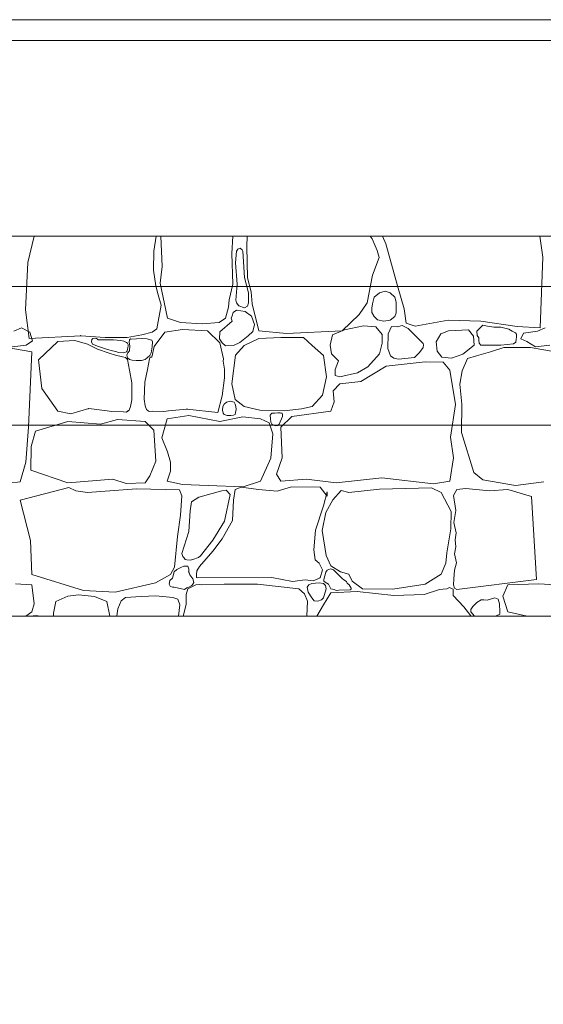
# Model space of a CAD drawing. Header units: millimetres. Extents: x -573548 to 674770, y -210017 to -47794.
# Tile 202 of 234: x 114929 to 116429, y -95080 to -92258. Entities that reach past the tile are written whole.
import ezdxf
from ezdxf.enums import TextEntityAlignment as Align

# ---------------------------------------------------------------- set-up
doc = ezdxf.new("R2010")
doc.units = ezdxf.units.MM
for name, color, linetype, lineweight in [('A.02 RZUT PIWNICY_is$0$_HATCH_Nr_pióra__18', 8, 'Continuous', 9), ('A.02 RZUT PIWNICY_is$0$OBRYS PARTERU#1_Nr_pióra__1', 8, 'Continuous', 9), ('A.02 RZUT PIWNICY_is$0$opaska_Nr_pióra__1', 8, 'Continuous', 9), ('A.02 RZUT PIWNICY_is$0$Structural - Bearing_Nr_pióra__21', 8, 'Continuous', 9), ('A.02 RZUT PIWNICY_is$0$Structural - Grid', 8, 'Continuous', 9), ('A.02 RZUT PIWNICY_is$0$Structural - Grid_Nr_pióra__17', 8, 'Continuous', 9)]:
    doc.layers.add(name, color=color, linetype=linetype, lineweight=lineweight)
doc.styles.add('A.02 RZUT PIWNICY_is$0$STYL_AUTOMATYCZNY_1', font='arial.ttf')

# ---------------------------------------------------------------- blocks, each defined once
blk = doc.blocks.new('*X48622')
at = {"layer": 'A.02 RZUT PIWNICY_is$0$_HATCH_Nr_pióra__18'}
for p, q in [((115540.2, -92877.8), (115522.4, -92953.8)), ((115883, -92921.3), (115889.9, -92877.8)), ((115903.5, -92877.8), (115906.9, -92965.4)), ((116106.7, -92927.9), (116109.9, -92877.8)), ((116150.9, -92877.8), (116149.3, -92907.6)), ((116508.4, -92885.8), (116503.2, -92877.8)), ((116522.8, -92919.6), (116508.4, -92885.8)), ((116538.2, -92877.8), (116547.4, -92900.6)), ((116547.4, -92900.6), (116583.1, -93026.9)), ((116998, -92938.2), (116988.7, -92877.8)), ((115882.1, -92975.5), (115883, -92921.3)), ((116110, -93015.4), (116106.7, -92927.9)), ((116120.4, -92921.3), (116117.3, -92954.9)), ((116123.5, -92915.4), (116120.4, -92921.3)), ((116130.1, -92913.1), (116123.5, -92915.4)), ((116136.4, -92917.3), (116130.1, -92913.1)), ((116138.1, -92921.3), (116136.4, -92917.3)), ((116143.4, -92997), (116138.1, -92921.3)), ((116149.3, -92907.6), (116151.3, -92998)), ((116528.6, -92939.4), (116522.8, -92919.6)), ((115522.4, -92953.8), (115515.9, -93089.4)), ((116117.3, -92954.9), (116121.9, -93015.7)), ((116509.6, -92990.2), (116528.6, -92939.4)), ((116990.1, -93140.9), (116998, -92938.2)), ((115888.5, -93020.8), (115882.1, -92975.5)), ((115906.9, -92965.4), (115901.2, -93012.9)), ((115901.2, -93012.9), (115922.2, -93112.8)), ((116154.7, -93040.4), (116143.4, -92997)), ((116151.3, -92998), (116162.5, -93037.7)), ((116493.9, -93069.5), (116509.6, -92990.2)), ((115895.5, -93046.1), (115888.5, -93020.8)), ((116098.9, -93060.4), (116110, -93015.4)), ((116121.9, -93015.7), (116118.3, -93061.7)), ((116154.5, -93069.5), (116154.7, -93040.4)), ((116162.5, -93037.7), (116164.5, -93071.9)), ((116529.4, -93041.1), (116514.8, -93053)), ((116546.4, -93036.2), (116529.4, -93041.1)), ((116560.2, -93040.4), (116546.4, -93036.2)), ((116573.5, -93053), (116560.2, -93040.4)), ((116583.1, -93026.9), (116600.4, -93086.4)), ((115904.4, -93076.1), (115895.5, -93046.1)), ((116096.8, -93081.8), (116098.9, -93060.4)), ((116118.3, -93061.7), (116120.4, -93069.5)), ((116120.4, -93069.5), (116126.5, -93078)), ((116151.6, -93078.8), (116154.5, -93069.5)), ((116471.6, -93102.9), (116493.9, -93069.5)), ((116514.8, -93053), (116510.1, -93072.5)), ((116577.3, -93067.4), (116573.5, -93053)), ((116577.8, -93083), (116577.3, -93067.4)), ((115515.9, -93089.4), (115525.9, -93171.1)), ((115891.5, -93143.4), (115904.4, -93076.1)), ((116088.2, -93112.8), (116096.8, -93081.8)), ((116110.3, -93097.2), (116107.3, -93106.2)), ((116120.4, -93090.7), (116110.3, -93097.2)), ((116132.7, -93092.2), (116120.4, -93090.7)), ((116126.5, -93078), (116143.1, -93083.2)), ((116144.4, -93094), (116132.7, -93092.2)), ((116143.1, -93083.2), (116151.6, -93078.8)), ((116162.8, -93107.9), (116144.4, -93094)), ((116164.5, -93071.9), (116184.3, -93149.1)), ((116508.2, -93084.6), (116508, -93097.1)), ((116508, -93097.1), (116514.8, -93108.3)), ((116510.1, -93072.5), (116508.2, -93084.6)), ((116573.5, -93108.3), (116577.9, -93098)), ((116577.9, -93098), (116577.8, -93083)), ((116600.4, -93086.4), (116606.2, -93127.3)), ((115922.2, -93112.8), (115959.4, -93125.6)), ((115959.4, -93125.6), (116022.1, -93129.3)), ((116022.1, -93129.3), (116070, -93125.6)), ((116070, -93125.6), (116088.2, -93112.8)), ((116107.3, -93121.5), (116072.7, -93152.2)), ((116107.3, -93106.2), (116105, -93113.3)), ((116105, -93113.3), (116107.3, -93121.5)), ((116171.7, -93131.2), (116162.8, -93107.9)), ((116422.4, -93149.1), (116471.6, -93102.9)), ((116514.8, -93108.3), (116523.5, -93117.6)), ((116523.5, -93117.6), (116542.1, -93122.2)), ((116542.1, -93122.2), (116559.8, -93118.8)), ((116559.8, -93118.8), (116573.5, -93108.3)), ((116606.2, -93127.3), (116632.2, -93135.9)), ((116632.2, -93135.9), (116726.3, -93118.6)), ((116726.3, -93118.6), (116820, -93121.9)), ((116820, -93121.9), (116923.7, -93137.6)), ((115482.4, -93150.3), (115504.1, -93141.3)), ((115504.1, -93141.3), (115528.2, -93153.3)), ((115528.2, -93153.3), (115536, -93178)), ((115848.5, -93160.6), (115878.8, -93153.4)), ((115878.8, -93153.4), (115891.5, -93143.4)), ((115883.7, -93194.8), (115915.2, -93153.7)), ((115915.2, -93153.7), (115965.1, -93145.8)), ((115965.1, -93145.8), (116037, -93149.1)), ((116037, -93149.1), (116071.9, -93184.2)), ((116072.7, -93152.2), (116071.7, -93172.6)), ((116153.7, -93164.3), (116167, -93151.3)), ((116167, -93151.3), (116171.7, -93131.2)), ((116184.3, -93149.1), (116263.2, -93157.4)), ((116263.2, -93157.4), (116422.4, -93149.1)), ((116429.1, -93147.1), (116394.9, -93160.7)), ((116484, -93135.5), (116429.1, -93147.1)), ((116519.1, -93138.4), (116484, -93135.5)), ((116537.7, -93159.9), (116519.1, -93138.4)), ((116563.7, -93137.1), (116554.4, -93157.8)), ((116579.9, -93137.7), (116563.7, -93137.1)), ((116594.3, -93134), (116579.9, -93137.7)), ((116611.6, -93142.5), (116594.3, -93134)), ((116654.5, -93185.5), (116611.6, -93142.5)), ((116727.2, -93149.5), (116705.7, -93158.6)), ((116785, -93147.1), (116727.2, -93149.5)), ((116798.6, -93164.8), (116785, -93147.1)), ((116820, -93138.8), (116808.5, -93150.7)), ((116808.5, -93150.7), (116809.5, -93162.6)), ((116826, -93133.2), (116820, -93138.8)), ((116839, -93136.2), (116826, -93133.2)), ((116856.8, -93139.2), (116839, -93136.2)), ((116877, -93138.8), (116856.8, -93139.2)), ((116899.9, -93144.9), (116877, -93138.8)), ((116909.7, -93150.3), (116899.9, -93144.9)), ((116919, -93154.9), (116909.7, -93150.3)), ((116922.5, -93158.7), (116919, -93154.9)), ((116923.7, -93137.6), (116990.1, -93140.9)), ((116942.1, -93156.3), (116982.4, -93150.3)), ((116982.4, -93150.3), (117004.1, -93141.3)), ((115536, -93178), (115517.3, -93190.6)), ((115525.9, -93171.1), (115673.7, -93163.7)), ((115608.2, -93180.3), (115552.7, -93233.1)), ((115656.8, -93177.6), (115608.2, -93180.3)), ((115693.1, -93187.4), (115656.8, -93177.6)), ((115673.7, -93163.7), (115744, -93168.9)), ((115705.4, -93174.5), (115704.3, -93181.1)), ((115704.3, -93181.1), (115707.1, -93187.4)), ((115708.3, -93171.2), (115705.4, -93174.5)), ((115714.3, -93170.6), (115708.3, -93171.2)), ((115718.6, -93171.5), (115714.3, -93170.6)), ((115721.9, -93173), (115718.6, -93171.5)), ((115723.6, -93174.9), (115721.9, -93173)), ((115734.4, -93175.8), (115723.6, -93174.9)), ((115767.6, -93175.7), (115734.4, -93175.8)), ((115744, -93168.9), (115806.8, -93168.9)), ((115788.8, -93177.7), (115767.6, -93175.7)), ((115797.2, -93179), (115788.8, -93177.7)), ((115804.9, -93182.7), (115797.2, -93179)), ((115807.9, -93185.4), (115804.9, -93182.7)), ((115806.8, -93168.9), (115848.5, -93160.6)), ((115813.3, -93175.7), (115812.9, -93182)), ((115812.9, -93182), (115814.8, -93192.1)), ((115816.4, -93172.7), (115813.3, -93175.7)), ((115820.1, -93173.1), (115816.4, -93172.7)), ((115833.4, -93172.2), (115820.1, -93173.1)), ((115852, -93171.3), (115833.4, -93172.2)), ((115864.2, -93172.5), (115852, -93171.3)), ((115873.3, -93175.7), (115864.2, -93172.5)), ((115877.3, -93176.2), (115873.3, -93175.7)), ((115879.3, -93180.7), (115877.3, -93176.2)), ((115878.7, -93195.7), (115879.3, -93180.7)), ((116071.7, -93172.6), (116078.8, -93183.6)), ((116078.8, -93183.6), (116088.8, -93193)), ((116111.7, -93191.2), (116129.3, -93183.1)), ((116129.3, -93183.1), (116153.7, -93164.3)), ((116184.3, -93171.8), (116142.2, -93191.2)), ((116247.1, -93168.5), (116184.3, -93171.8)), ((116311.5, -93168.9), (116247.1, -93168.5)), ((116337.1, -93191.2), (116311.5, -93168.9)), ((116394.9, -93160.7), (116388.6, -93190.6)), ((116537.3, -93184.6), (116537.7, -93159.9)), ((116554.4, -93157.8), (116553.8, -93200.3)), ((116705.7, -93158.6), (116691.9, -93181)), ((116691.9, -93181), (116694.6, -93207.7)), ((116800.9, -93190.8), (116798.6, -93164.8)), ((116809.5, -93162.6), (116814.3, -93169.6)), ((116814.3, -93169.6), (116814.1, -93176.8)), ((116814.1, -93176.8), (116815, -93185.3)), ((116913.3, -93186.4), (116919.8, -93182)), ((116919.8, -93182), (116921.7, -93173.9)), ((116921.7, -93173.9), (116922.6, -93167.3)), ((116922.6, -93167.3), (116922.5, -93158.7)), ((116934.3, -93172.6), (116942.1, -93156.3)), ((116951.7, -93179.8), (116934.3, -93172.6)), ((116977, -93195.4), (116951.7, -93179.8)), ((115533.4, -93209.6), (115462.5, -93197.8)), ((115517.3, -93190.6), (115477, -93195.4)), ((115524, -93425.6), (115533.4, -93209.6)), ((115721.7, -93202.1), (115693.1, -93187.4)), ((115707.1, -93187.4), (115725.1, -93194.9)), ((115755, -93213.5), (115721.7, -93202.1)), ((115725.1, -93194.9), (115750.1, -93203)), ((115750.1, -93203), (115765.2, -93207.1)), ((115765.2, -93207.1), (115774.7, -93208.7)), ((115774.7, -93208.7), (115782.4, -93211.2)), ((115782.4, -93211.2), (115794.9, -93212.3)), ((115794.9, -93212.3), (115800.6, -93211.9)), ((115800.6, -93211.9), (115804.9, -93209.8)), ((115804.9, -93209.8), (115807, -93207.1)), ((115807, -93207.1), (115807.8, -93203.4)), ((115807.8, -93203.4), (115808.9, -93197.7)), ((115809.8, -93189.1), (115807.9, -93185.4)), ((115808.9, -93197.7), (115809.3, -93193.4)), ((115813.8, -93207), (115809, -93212.7)), ((115809.3, -93193.4), (115809.8, -93189.1)), ((115814.8, -93192.1), (115813.8, -93207)), ((115876, -93212.3), (115878.7, -93195.7)), ((115877.4, -93224.6), (115883.7, -93194.8)), ((116071.9, -93184.2), (116082.6, -93229.8)), ((116088.8, -93193), (116111.7, -93191.2)), ((116142.2, -93191.2), (116117.1, -93219.7)), ((116369.3, -93220.1), (116337.1, -93191.2)), ((116388.6, -93190.6), (116392, -93215.6)), ((116530.1, -93215.3), (116537.3, -93184.6)), ((116553.8, -93200.3), (116561.3, -93221.2)), ((116643.4, -93213.1), (116650.3, -93203.8)), ((116650.3, -93203.8), (116655.1, -93196.9)), ((116656.1, -93189.8), (116654.5, -93185.5)), ((116655.1, -93196.9), (116656.1, -93189.8)), ((116694.6, -93207.7), (116707.8, -93224.7)), ((116768.9, -93216.4), (116800.9, -93190.8)), ((116847.7, -93209.4), (116807.7, -93221)), ((116815, -93185.3), (116820, -93190.8)), ((116820, -93190.8), (116877, -93190.8)), ((116885.7, -93197.8), (116847.7, -93209.4)), ((116877, -93190.8), (116913.3, -93186.4)), ((116924.1, -93197.8), (116885.7, -93197.8)), ((116962.5, -93197.8), (116924.1, -93197.8)), ((117033.4, -93209.6), (116962.5, -93197.8)), ((117017.3, -93190.6), (116977, -93195.4)), ((115552.7, -93233.1), (115562.5, -93314.9)), ((115773.3, -93219.1), (115755, -93213.5)), ((115793.1, -93224.4), (115773.3, -93219.1)), ((115801.6, -93226), (115793.1, -93224.4)), ((115808.2, -93231.4), (115801.6, -93226)), ((115809, -93212.7), (115806.3, -93219.4)), ((115806.3, -93219.4), (115807.7, -93226.5)), ((115807.7, -93226.5), (115813.3, -93231.4)), ((115813.3, -93262.1), (115808.2, -93231.4)), ((115813.3, -93231.4), (115820.7, -93233.6)), ((115820.7, -93233.6), (115832.4, -93234.8)), ((115832.4, -93234.8), (115847.8, -93234.5)), ((115847.8, -93234.5), (115858, -93231.4)), ((115858, -93231.4), (115872, -93220.5)), ((115864.6, -93260.4), (115870.6, -93229.8)), ((115870.6, -93229.8), (115872.4, -93225.1)), ((115872, -93220.5), (115876, -93212.3)), ((115872.4, -93225.1), (115877.4, -93224.6)), ((116082.6, -93229.8), (116081.8, -93236.1)), ((116081.8, -93236.1), (116085.8, -93259.6)), ((116117.1, -93219.7), (116107.1, -93301.9)), ((116377.9, -93281.6), (116369.3, -93220.1)), ((116392, -93215.6), (116412.6, -93235.8)), ((116412.6, -93235.8), (116402.3, -93260.2)), ((116496, -93253.2), (116530.1, -93215.3)), ((116660.7, -93238.3), (116548.4, -93250.7)), ((116561.3, -93221.2), (116570.9, -93228.1)), ((116570.9, -93228.1), (116583.9, -93230.5)), ((116583.9, -93230.5), (116630.2, -93226)), ((116630.2, -93226), (116636.5, -93219)), ((116636.4, -93219.3), (116643.4, -93213.1)), ((116712.3, -93239.1), (116660.7, -93238.3)), ((116707.8, -93224.7), (116736.2, -93227.6)), ((116731.3, -93262.1), (116712.3, -93239.1)), ((116736.2, -93227.6), (116768.9, -93216.4)), ((116782, -93228.7), (116766.9, -93264.5)), ((116807.7, -93221), (116782, -93228.7)), ((115820, -93298.9), (115813.3, -93262.1)), ((115857, -93297), (115864.6, -93260.4)), ((116085.8, -93259.6), (116086.1, -93284.3)), ((116402.3, -93260.2), (116402.7, -93277.5)), ((116466.3, -93270.1), (116496, -93253.2)), ((116548.4, -93250.7), (116476.2, -93294.4)), ((116747.4, -93360.5), (116731.3, -93262.1)), ((116766.9, -93264.5), (116759.4, -93302.2)), ((116086.1, -93284.3), (116078.5, -93335.9)), ((116366.8, -93334.1), (116377.9, -93281.6)), ((116402.7, -93277.5), (116415.9, -93281.2)), ((116415.9, -93281.2), (116466.3, -93270.1)), ((116476.2, -93294.4), (116415.9, -93301.5)), ((115562.5, -93314.9), (115608.2, -93380.3)), ((115820, -93347), (115820, -93298.9)), ((115855.7, -93345.1), (115857, -93297)), ((116107.1, -93301.9), (116115.8, -93346)), ((116415.9, -93301.5), (116396.5, -93321.3)), ((116396.5, -93321.3), (116399.4, -93353.5)), ((116759.4, -93302.2), (116765.9, -93360.2)), ((115816.5, -93366.5), (115820, -93347)), ((115858.6, -93364.6), (115855.7, -93345.1)), ((116078.5, -93335.9), (116066.5, -93384.1)), ((116102.5, -93351.2), (116091.4, -93353.7)), ((116113.6, -93353.8), (116102.5, -93351.2)), ((116115.8, -93346), (116142.2, -93366.3)), ((116337.1, -93366.3), (116366.8, -93334.1)), ((115608.2, -93380.3), (115645.2, -93387.3)), ((115645.2, -93387.3), (115696.7, -93372.6)), ((115696.7, -93372.6), (115749.9, -93378.5)), ((115749.9, -93378.5), (115763.2, -93380.9)), ((115763.2, -93380.9), (115796.3, -93381.5)), ((115804.9, -93382.5), (115808.2, -93380.3)), ((115808.2, -93380.3), (115812.4, -93377)), ((115812.4, -93377), (115816.5, -93366.5)), ((115862.4, -93375.2), (115858.6, -93364.6)), ((115866.5, -93378.6), (115862.4, -93375.2)), ((115869.8, -93380.9), (115866.5, -93378.6)), ((115878.4, -93380.2), (115869.8, -93380.9)), ((115911.5, -93380.5), (115878.4, -93380.2)), ((115924.8, -93378.5), (115911.5, -93380.5)), ((115978.2, -93374), (115924.8, -93378.5)), ((116066.5, -93384.1), (115978.2, -93374)), ((116081, -93366.5), (116080.2, -93377.1)), ((116080.2, -93377.1), (116081.7, -93385.3)), ((116084.9, -93359.7), (116081, -93366.5)), ((116091.4, -93353.7), (116084.9, -93359.7)), ((116115.8, -93359.7), (116113.6, -93353.8)), ((116118.4, -93366), (116115.8, -93359.7)), ((116117.4, -93383.4), (116118.7, -93374.9)), ((116118.7, -93374.9), (116118.4, -93366)), ((116142.2, -93366.3), (116187.2, -93377)), ((116187.2, -93377), (116257, -93379.1)), ((116257, -93379.1), (116306.1, -93373.3)), ((116389.9, -93379.5), (116278.5, -93394.7)), ((116306.1, -93373.3), (116337.1, -93366.3)), ((116399.4, -93353.5), (116389.9, -93379.5)), ((116732.9, -93454.6), (116747.4, -93360.5)), ((116765.9, -93360.2), (116764.3, -93441)), ((115636.9, -93409.6), (115544.4, -93437.3)), ((115730.3, -93417.5), (115636.9, -93409.6)), ((115779.4, -93403.8), (115730.3, -93417.5)), ((115858.7, -93409.6), (115779.4, -93403.8)), ((115796.3, -93381.5), (115804.9, -93382.5)), ((115883.4, -93434.4), (115858.7, -93409.6)), ((115905.7, -93456.7), (115921, -93402.2)), ((115921, -93402.2), (115983.3, -93392.3)), ((115983.3, -93392.3), (116072.5, -93409.6)), ((116072.5, -93409.6), (116138.1, -93396)), ((116081.7, -93385.3), (116084.9, -93389)), ((116084.9, -93389), (116093.7, -93392)), ((116093.7, -93392), (116104.2, -93392.1)), ((116104.2, -93392.1), (116111, -93391.5)), ((116111, -93391.5), (116115.8, -93389)), ((116115.8, -93389), (116117.4, -93383.4)), ((116138.1, -93396), (116188.9, -93402.2)), ((116188.9, -93402.2), (116213.2, -93413.3)), ((116220.8, -93385.3), (116216.9, -93391)), ((116216.9, -93391), (116217.4, -93402.1)), ((116217.4, -93402.1), (116218.2, -93410.9)), ((116229.7, -93386), (116220.8, -93385.3)), ((116238.1, -93384.2), (116229.7, -93386)), ((116245, -93384.4), (116238.1, -93384.2)), ((116242, -93417), (116251.7, -93395.5)), ((116247.1, -93385.3), (116245, -93384.4)), ((116250.5, -93385.8), (116247.1, -93385.3)), ((116278.5, -93394.7), (116247.1, -93425.3)), ((116251.5, -93389.8), (116250.5, -93385.8)), ((116251.7, -93395.5), (116251.5, -93389.8)), ((115516.2, -93525.9), (115524, -93425.6)), ((115544.4, -93437.3), (115531.9, -93481.4)), ((115888.8, -93523.1), (115883.4, -93434.4)), ((116213.2, -93413.3), (116224, -93445.1)), ((116218.2, -93410.9), (116220.8, -93417)), ((116220.8, -93417), (116225.2, -93420.2)), ((116225.2, -93420.2), (116232.1, -93421.6)), ((116232.1, -93421.6), (116238.3, -93420.7)), ((116238.3, -93420.7), (116242, -93417)), ((116247.1, -93425.3), (116250.8, -93513.6)), ((115922.2, -93496.7), (115905.7, -93456.7)), ((116224, -93445.1), (116218.6, -93514.5)), ((116741.6, -93513.6), (116732.9, -93454.6)), ((116764.3, -93441), (116800.2, -93555.3)), ((115531.9, -93481.4), (115531.1, -93548.6)), ((115930.9, -93526), (115922.2, -93496.7)), ((116218.6, -93514.5), (116188.9, -93580.1)), ((116250.8, -93513.6), (116234.3, -93560.7)), ((116731.3, -93580.1), (116741.6, -93513.6)), ((115500.6, -93582.7), (115516.2, -93525.9)), ((115531.1, -93548.6), (115636.9, -93585.5)), ((115871.8, -93565.6), (115888.8, -93523.1)), ((115931.3, -93551.6), (115930.9, -93526)), ((115636.9, -93585.5), (115765.3, -93574.3)), ((115765.3, -93574.3), (115803.7, -93586.7)), ((115858.7, -93585.5), (115871.8, -93565.6)), ((115921, -93580.1), (115931.3, -93551.6)), ((116234.3, -93560.7), (116247.1, -93580.1)), ((116247.1, -93580.1), (116321, -93574.7)), ((116321, -93574.7), (116406, -93585.5)), ((116406, -93585.5), (116536.5, -93570.6)), ((116536.5, -93570.6), (116684.2, -93588.3)), ((116800.2, -93555.3), (116825.8, -93576.8)), ((116825.8, -93576.8), (116919.1, -93592.5)), ((115419.1, -93592.5), (115500.6, -93582.7)), ((115500, -93635.1), (115639.9, -93598.7)), ((115639.9, -93598.7), (115660.1, -93608.2)), ((115693.4, -93613.1), (115833.4, -93602)), ((115803.7, -93586.7), (115858.7, -93585.5)), ((115833.4, -93602), (115956.8, -93605.7)), ((115965.1, -93589.6), (115921, -93580.1)), ((115956.8, -93605.7), (115963.4, -93622.2)), ((116039, -93592.5), (115965.1, -93589.6)), ((116138.9, -93596.6), (116039, -93592.5)), ((116090.2, -93606.5), (116077.8, -93608.2)), ((116101.9, -93618.9), (116090.2, -93606.5)), ((116115.8, -93604.4), (116111.3, -93634.6)), ((116133.2, -93597.8), (116115.8, -93604.4)), ((116183.5, -93604.4), (116133.2, -93597.8)), ((116188.9, -93580.1), (116138.9, -93596.6)), ((116236.4, -93609.4), (116183.5, -93604.4)), ((116277.6, -93596.6), (116236.4, -93609.4)), ((116359.4, -93597.8), (116277.6, -93596.6)), ((116379.6, -93623.8), (116359.4, -93597.8)), ((116420, -93606.9), (116396.1, -93634.2)), ((116442.3, -93613.1), (116420, -93606.9)), ((116529.4, -93603.6), (116442.3, -93613.1)), ((116678.9, -93599.9), (116529.4, -93603.6)), ((116706.5, -93613.1), (116678.9, -93599.9)), ((116684.2, -93588.3), (116731.3, -93580.1)), ((116751.5, -93604), (116741.5, -93621.5)), ((116777.5, -93601.5), (116751.5, -93604)), ((116844.8, -93608.6), (116777.5, -93601.5)), ((116897.7, -93604.4), (116844.8, -93608.6)), ((116965.2, -93624.7), (116897.7, -93604.4)), ((116919.1, -93592.5), (117000.6, -93582.7)), ((115529.5, -93750.8), (115500, -93635.1)), ((115660.1, -93608.2), (115693.4, -93613.1)), ((115963.4, -93622.2), (115959.7, -93677.9)), ((116011.7, -93626), (115991.1, -93639.9)), ((116077.8, -93608.2), (116011.7, -93626)), ((116085.7, -93694.9), (116101.9, -93618.9)), ((116111.3, -93634.6), (116108.8, -93693.2)), ((116368.9, -93650.7), (116380, -93610.6)), ((116396.1, -93634.2), (116376.3, -93670.1)), ((116380, -93610.6), (116379.6, -93623.8)), ((116735, -93667.6), (116706.5, -93613.1)), ((116741.5, -93621.5), (116748.2, -93664.9)), ((116979.6, -93862.4), (116965.2, -93624.7)), ((115991.1, -93639.9), (115987, -93665.1)), ((116346.2, -93720.9), (116368.9, -93650.7)), ((115959.7, -93677.9), (115951.4, -93739)), ((115987, -93665.1), (115983.7, -93725)), ((116376.3, -93670.1), (116365.1, -93721.7)), ((116733.8, -93717.1), (116735, -93667.6)), ((116748.2, -93664.9), (116742.7, -93699.1)), ((116052.2, -93749.8), (116085.7, -93694.9)), ((116108.8, -93693.2), (116078.7, -93746)), ((116723, -93786.1), (116733.8, -93717.1)), ((116742.7, -93699.1), (116749.4, -93728.3)), ((115951.4, -93739), (115942, -93827.4)), ((115983.7, -93725), (115963.7, -93787.3)), ((116078.7, -93746), (116052.2, -93780.7)), ((116341.2, -93777.4), (116346.2, -93720.9)), ((116365.1, -93721.7), (116376.7, -93793.9)), ((116749.4, -93728.3), (116746.1, -93748.5)), ((115533.3, -93847.6), (115529.5, -93750.8)), ((116017.2, -93794.7), (116052.2, -93749.8)), ((116748, -93768.3), (116744.4, -93789.1)), ((116746.1, -93748.5), (116748, -93768.3)), ((115963.7, -93787.3), (115965.9, -93796.2)), ((115965.9, -93796.2), (115969.3, -93799.7)), ((115969.3, -93799.7), (115973, -93804.7)), ((115973, -93804.7), (115977.7, -93805.6)), ((115994.5, -93805.1), (116010.7, -93799.4)), ((116010.7, -93799.4), (116017.2, -93794.7)), ((116052.2, -93780.7), (116013.9, -93825.3)), ((116345.7, -93806.3), (116341.2, -93777.4)), ((116376.7, -93793.9), (116390.7, -93822.8)), ((116719.7, -93815), (116723, -93786.1)), ((116744.4, -93789.1), (116750, -93814.4)), ((115942, -93827.4), (115930.8, -93848)), ((115960.7, -93828), (115948.9, -93833.3)), ((115969.4, -93824.3), (115960.7, -93828)), ((115980.4, -93824.5), (115969.4, -93824.3)), ((115977.7, -93805.6), (115986.9, -93807.3)), ((115983.9, -93832.6), (115980.4, -93824.5)), ((115983.3, -93840.6), (115983.9, -93832.6)), ((115986.9, -93807.3), (115994.5, -93805.1)), ((116013.9, -93825.3), (116006.4, -93837.8)), ((116357.3, -93815.4), (116345.7, -93806.3)), ((116366, -93834.4), (116357.3, -93815.4)), ((116389.4, -93831.7), (116379.3, -93835.2)), ((116398.1, -93834.3), (116389.4, -93831.7)), ((116390.7, -93822.8), (116417.6, -93840.6)), ((116706.5, -93847.2), (116719.7, -93815)), ((116750, -93814.4), (116744.2, -93835.1)), ((115681.6, -93894.2), (115533.3, -93847.6)), ((115930.8, -93848), (115888.3, -93871.5)), ((115937, -93858.6), (115929.1, -93865)), ((115941.1, -93840.6), (115937, -93858.6)), ((115948.9, -93833.3), (115941.1, -93840.6)), ((115986.2, -93848.8), (115983.3, -93840.6)), ((115994.9, -93860.4), (115986.2, -93848.8)), ((115997.4, -93870.7), (115994.9, -93860.4)), ((116005.5, -93848.3), (116005.4, -93856.4)), ((116005.4, -93856.4), (116009.7, -93857.1)), ((116006.4, -93837.8), (116005.5, -93848.3)), ((116009.7, -93857.1), (116221.1, -93856.7)), ((116221.1, -93856.7), (116280.9, -93868.2)), ((116340, -93865.7), (116359.4, -93857.1)), ((116359.4, -93857.1), (116366, -93834.4)), ((116375.6, -93841.4), (116370.4, -93862)), ((116379.3, -93835.2), (116375.6, -93841.4)), ((116422.4, -93859.9), (116398.1, -93834.3)), ((116417.6, -93840.6), (116442.3, -93847.2)), ((116427.5, -93863.7), (116422.4, -93859.9)), ((116442.3, -93847.2), (116451.8, -93866.6)), ((116660.3, -93875.7), (116706.5, -93847.2)), ((116742.4, -93860.3), (116741.5, -93878)), ((116744.2, -93835.1), (116742.4, -93860.3)), ((115533.9, -93878), (115486.6, -93874.6)), ((115540.6, -93931.7), (115533.9, -93878)), ((115888.3, -93871.5), (115772, -93898.6)), ((115929.1, -93865), (115926.8, -93876.1)), ((115926.8, -93876.1), (115930, -93881.3)), ((115930, -93881.3), (115932.2, -93882)), ((115932.2, -93882), (115936.7, -93884.3)), ((115936.7, -93884.3), (115941.1, -93884.7)), ((115941.1, -93884.7), (115970.8, -93891.3)), ((115970.8, -93891.3), (115977.4, -93886.5)), ((115980.8, -93888.9), (115976.1, -93905.4)), ((115977.4, -93886.5), (115983.3, -93884.7)), ((116003.5, -93877.4), (115980.8, -93888.9)), ((115983.3, -93884.7), (115992.5, -93879.8)), ((115992.5, -93879.8), (115995.4, -93875.5)), ((115995.4, -93875.5), (115997.4, -93870.7)), ((116015, -93876.8), (116003.5, -93877.4)), ((116020.5, -93877.7), (116015, -93876.8)), ((116084.4, -93876.1), (116020.5, -93877.7)), ((116179.8, -93875.7), (116084.4, -93876.1)), ((116298.7, -93888.9), (116179.8, -93875.7)), ((116280.9, -93868.2), (116316.4, -93863.3)), ((116314.6, -93902.9), (116298.7, -93888.9)), ((116316.4, -93863.3), (116340, -93865.7)), ((116327.3, -93877.4), (116322.7, -93884)), ((116322.7, -93884), (116325.6, -93898.2)), ((116335.8, -93874), (116327.3, -93877.4)), ((116356.8, -93871.8), (116335.8, -93874)), ((116369.3, -93874), (116356.8, -93871.8)), ((116375.3, -93879.6), (116369.3, -93874)), ((116369.3, -93915.3), (116376.8, -93888.7)), ((116370.4, -93862), (116370.7, -93867.1)), ((116370.7, -93867.1), (116373.9, -93869.9)), ((116373.9, -93869.9), (116384, -93876.1)), ((116376.8, -93888.7), (116375.3, -93879.6)), ((116384, -93876.1), (116390.5, -93889.4)), ((116390.5, -93889.4), (116399.8, -93891.4)), ((116434.7, -93868.3), (116427.5, -93863.7)), ((116437.2, -93872.9), (116434.7, -93868.3)), ((116442.4, -93877.3), (116437.2, -93872.9)), ((116446.1, -93882.6), (116442.4, -93877.3)), ((116448.2, -93887), (116446.1, -93882.6)), ((116448.3, -93890.3), (116448.2, -93887)), ((116451.8, -93866.6), (116481.1, -93889.3)), ((116481.1, -93889.3), (116567.8, -93890.1)), ((116567.8, -93890.1), (116660.3, -93875.7)), ((116722.9, -93889.1), (116701.2, -93890.5)), ((116730.3, -93885.3), (116722.9, -93889.1)), ((116740.9, -93889.8), (116730.3, -93885.3)), ((116741.5, -93878), (116744.4, -93887.3)), ((116744.4, -93887.3), (116751.5, -93890.9)), ((116751.5, -93890.9), (116979.6, -93862.4)), ((116897.7, -93878), (116883.3, -93909.6)), ((116986.6, -93874.6), (116897.7, -93878)), ((117033.9, -93878), (116986.6, -93874.6)), ((115636.7, -93909.7), (115602.8, -93925.6)), ((115667.1, -93906.2), (115636.7, -93909.7)), ((115713.4, -93910.7), (115667.1, -93906.2)), ((115772, -93898.6), (115681.6, -93894.2)), ((115749, -93925.6), (115713.4, -93910.7)), ((115801.9, -93913.7), (115789.5, -93923.5)), ((115846.8, -93910.7), (115801.9, -93913.7)), ((115889, -93909.3), (115846.8, -93910.7)), ((115937.7, -93913.7), (115889, -93909.3)), ((115952.2, -93919.1), (115937.7, -93913.7)), ((115976.1, -93905.4), (115975.6, -93934)), ((116323.1, -93924.6), (116314.6, -93902.9)), ((116325.6, -93898.2), (116335.8, -93915.3)), ((116335.8, -93915.3), (116342.6, -93923)), ((116363.5, -93920.9), (116369.3, -93915.3)), ((116390.7, -93900.4), (116369.3, -93934.7)), ((116465.9, -93896.3), (116390.7, -93900.4)), ((116399.8, -93891.4), (116405.4, -93893.6)), ((116405.4, -93893.6), (116413.6, -93893.1)), ((116413.6, -93893.1), (116445.9, -93892.2)), ((116445.9, -93892.2), (116448.3, -93890.3)), ((116570.7, -93908.3), (116465.9, -93896.3)), ((116657.8, -93905.4), (116570.7, -93908.3)), ((116701.2, -93890.5), (116657.8, -93905.4)), ((116740.4, -93908.3), (116740.9, -93889.8)), ((116770.9, -93940.9), (116740.4, -93908.3)), ((116860.2, -93915.3), (116837.8, -93921.1)), ((116869.5, -93918.4), (116860.2, -93915.3)), ((116883.3, -93909.6), (116897.7, -93954.7)), ((115533.9, -93954.7), (115540.6, -93931.7)), ((115602.8, -93925.6), (115595.6, -93959.1)), ((115757.3, -93967.8), (115749, -93925.6)), ((115789.5, -93923.5), (115780.3, -93946.2)), ((115957.4, -93934.5), (115952.2, -93919.1)), ((115953.5, -93967.8), (115957.4, -93934.5)), ((115975.6, -93934), (115967, -93967.8)), ((116321.9, -93967.8), (116323.1, -93924.6)), ((116342.6, -93923), (116353.4, -93924.1)), ((116369.3, -93934.7), (116349.7, -93967.8)), ((116353.4, -93924.1), (116363.5, -93920.9)), ((116791.6, -93966.1), (116770.9, -93940.9)), ((116797.3, -93939.2), (116791.5, -93947.8)), ((116808.5, -93928), (116797.3, -93939.2)), ((116820.6, -93920.3), (116808.5, -93928)), ((116828.4, -93920.2), (116820.6, -93920.3)), ((116837.8, -93921.1), (116828.4, -93920.2)), ((116873.2, -93932.3), (116869.5, -93918.4)), ((116874.7, -93955), (116873.2, -93932.3)), ((115516.2, -93967.8), (115533.9, -93954.7)), ((115536, -93967.8), (115537.7, -93966.2)), ((115537.7, -93966.2), (115547.7, -93965)), ((115547.7, -93965), (115555.7, -93967.8)), ((115595.6, -93959.1), (115595.4, -93967.8)), ((115780.3, -93946.2), (115776.8, -93966.3)), ((115776.8, -93966.3), (115776.8, -93967.8)), ((116791.5, -93947.8), (116791.6, -93954.7)), ((116791.6, -93954.7), (116801.4, -93967.4)), ((116791.6, -93967.8), (116791.6, -93966.1)), ((116801.4, -93967.4), (116802.2, -93967.8)), ((116854.3, -93967.8), (116863.8, -93966.2)), ((116863.8, -93966.2), (116874.3, -93961.8)), ((116874.3, -93961.8), (116874.7, -93955)), ((116897.7, -93954.7), (116952.8, -93967.8))]:
    blk.add_line(p, q, dxfattribs=at)
for p in [(115673.7, -93163.7), (115696.7, -93372.6), (115808.2, -93380.3), (115808.2, -93380.3), (115866.5, -93378.6), (115866.5, -93378.6), (115978.2, -93374), (115983.3, -93840.6), (116359.4, -93857.1)]:
    blk.add_point(p, dxfattribs=at)
blk = doc.blocks.new('A.02 RZUT PIWNICY_is$0$Wypełnienie_14_1')
at = {"layer": 'A.02 RZUT PIWNICY_is$0$_HATCH_Nr_pióra__18'}
blk.add_blockref('*X48622', (0, 0), dxfattribs=at)
blk = doc.blocks.new('A.02 RZUT PIWNICY_is$0$Standardowy znacznik osi_3')
at = {"layer": 'A.02 RZUT PIWNICY_is$0$Structural - Grid_Nr_pióra__17'}
blk.add_line((2962.2, 0), (40906.6, 0), dxfattribs=at)
at = {"layer": 'A.02 RZUT PIWNICY_is$0$Structural - Grid_Nr_pióra__17', "style": 'A.02 RZUT PIWNICY_is$0$STYL_AUTOMATYCZNY_1'}
for tag, p in [('AC_MarkerText_1_0', (-250, -335)), ('AC_MarkerText_1_1', (44118.7, -335))]:
    blk.add_attdef(tag, text='', height=350, rotation=180, dxfattribs=at).set_placement(p, align=Align.TOP_CENTER)
blk = doc.blocks.new('A.02 RZUT PIWNICY_is')
at = {"layer": 'A.02 RZUT PIWNICY_is$0$OBRYS PARTERU#1_Nr_pióra__1'}
blk.add_lwpolyline([(87547.3, -93022.2), (87547.3, -93622.2), (80856, -93622.2), (80856, -97482.2), (80306.7, -97482.2), (80306.7, -101132.2), (82397.3, -101132.2), (82397.3, -105082.2), (87537.3, -105082.2), (87537.3, -105471.8), (106939.7, -105472.5), (118516.4, -105372.5), (118516.4, -93022.2)], close=True, dxfattribs=at)
at = {"layer": 'A.02 RZUT PIWNICY_is$0$opaska_Nr_pióra__1'}
for points in [[(119183.2, -98297.5), (119183.2, -92257.8), (112321.2, -92257.8)], [(119123.2, -98297.5), (119123.2, -92317.8), (112325.6, -92317.8)]]:
    blk.add_lwpolyline(points, dxfattribs=at)
at = {"layer": 'A.02 RZUT PIWNICY_is$0$Structural - Bearing_Nr_pióra__21'}
blk.add_line((118607.3, -92877.8), (112597.3, -92877.8), dxfattribs=at)
blk.add_lwpolyline([(117621.8, -93967.8), (114233.3, -93967.8), (114233.3, -104498.1), (117621.8, -104498.1)], close=True, dxfattribs=at)
at = {"layer": 'A.02 RZUT PIWNICY_is$0$_HATCH_Nr_pióra__18'}
blk.add_blockref('A.02 RZUT PIWNICY_is$0$Wypełnienie_14_1', (0, 0), dxfattribs=at)
at = {"layer": 'A.02 RZUT PIWNICY_is$0$Structural - Grid', "zscale": 1000, "rotation": 180}
blk.add_blockref('A.02 RZUT PIWNICY_is$0$Standardowy znacznik osi_3', (121686.6, -93420.2), dxfattribs=at)

msp = doc.modelspace()

# ---------------------------------------------------------------- block references
at = {"ltscale": 10}
msp.add_blockref('A.02 RZUT PIWNICY_is', (-570.2, 0), dxfattribs=at)

doc.saveas('drawing.dxf')
